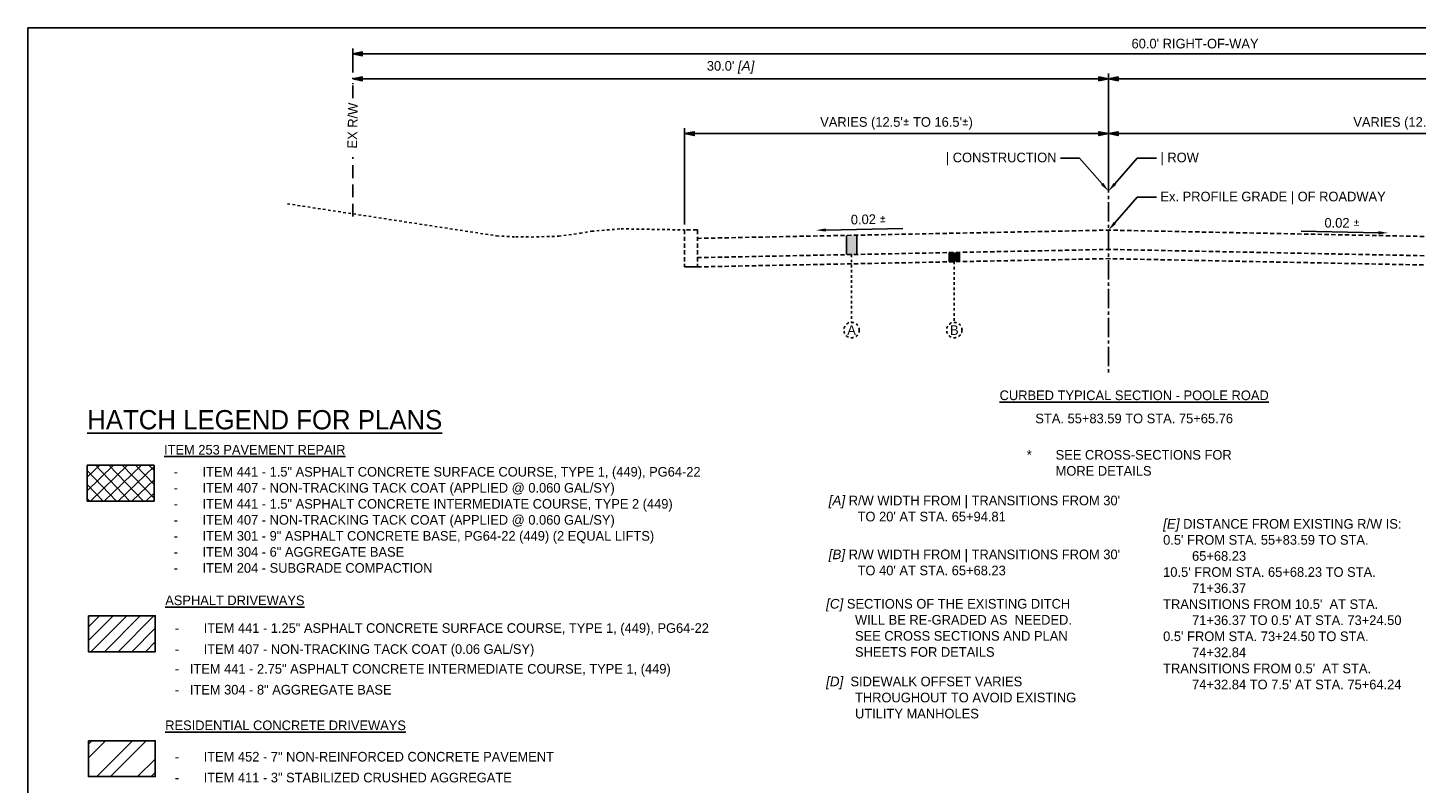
# Model space of a CAD drawing. Header units: feet. Extents: x 19045 to 19260, y 13883 to 14018.
# Tile 2 of 8: x 19045 to 19099, y 13916 to 13945. Entities that reach past the tile are written whole.
import ezdxf
from ezdxf import colors
from ezdxf.entities.mleader import LeaderData, LeaderLine
from ezdxf.enums import TextEntityAlignment as Align
from ezdxf.math import Vec2, Vec3

# ---------------------------------------------------------------- set-up
doc = ezdxf.new("R2010")
doc.units = ezdxf.units.FT
doc.header["$MEASUREMENT"] = 0
for name, pattern in [('CENTER2', [1.125, 0.75, -0.125, 0.125, -0.125]), ('cl5', [25, 1.25, -1.25, 20, -1.25, 1.25]), ('DASHED', [0.75, 0.5, -0.25]), ('DASHED2', [0.375, 0.25, -0.125]), ('OhDOT_USTN2', [0.11, 0.069, -0.041]), ('OhDOT_USTN3', [0.22, 0.165, -0.055])]:
    doc.linetypes.add(name, pattern=pattern)
for name, color, linetype in [('CM_P_Sidewalk', 254, 'Continuous'), ('PF_X_Ground_Line', 3, 'OhDOT_USTN2'), ('PV_P_EOP', 7, 'Continuous'), ('PV_P_Text', 10, 'Continuous'), ('PV_X_EOP', 7, 'OhDOT_USTN3'), ('RW_X_CL_5', 6, 'cl5'), ('RW_X_Right_of_Way', 7, 'ROWEX-COEC'), ('SC_Shading1', 253, 'Continuous')]:
    doc.layers.add(name, color=color, linetype=linetype)
doc.styles.add('Slanted-Normal', font='font31.shx', dxfattribs={"height": 0.125})
doc.styles.get("Standard").update_dxf_attribs({"font": 'font31.shx'})
doc.styles.add('Straight-Normal', font='font30.shx', dxfattribs={"height": 0.14})
doc.linetypes.add('ROWEX-COEC', pattern='A,0.75,-0.05,["Ex R/W",Straight-Normal,S=1,R=0,X=0,Y=-0.06],-0.7,0.75,-0.3,0.75,-0.3,0.75,-0.3,0.75,-0.3', length=5.7)
doc.dimstyles.new('Dec-1  Slanted', dxfattribs={"dimtxt": 0.125, "dimasz": 0.125, "dimexe": 0.07, "dimexo": 0.07, "dimgap": 0.07, "dimtad": 1, "dimdec": 1, "dimzin": 3, "dimdsep": 46, "dimtxsty": 'Slanted-Normal', "dimblk": 'Dim1', "dimcen": 0, "dimclrd": 95, "dimclre": 95, "dimclrt": 7, "dimadec": 1, "dimazin": 3, "dimtfac": 1, "dimtdec": 1, "dimtix": 1, "dimtofl": 0, "dimtmove": 1, "dimatfit": 3, "dimldrblk": 'Dim1', "dimfxl": 1, "dimtolj": 1, "dimtzin": 0, "dimlwd": -1, "dimlwe": -1, "dimarcsym": 0})

# ---------------------------------------------------------------- blocks, each defined once
blk = doc.blocks.new('Dim1')
h = blk.add_hatch(color=4)
h.dxf.hatch_style = 1
h.paths.add_polyline_path([(0, 0), (-1, -0.2), (-1, 0.2)])
at = {"color": 4}
blk.add_lwpolyline([(0, 0), (-1, -0.2), (-1, 0.2), (0, 0)], dxfattribs=at)
blk = doc.blocks.new('*D887')
at = {"layer": 'Defpoints', "color": 0, "transparency": 16777216}
for p in [(19087.192, 13941.042), (19112.192, 13941.042), (19112.192, 13937.116)]:
    blk.add_point(p, dxfattribs=at)
at = {"layer": 'PV_P_Text', "color": 95, "linetype": 'Continuous', "transparency": 16777216}
for p, q in [((19112.192, 13937.326), (19112.192, 13941.252)), ((19087.567, 13941.042), (19111.817, 13941.042))]:
    blk.add_line(p, q, dxfattribs=at)
at = {"layer": 'PV_P_Text', "color": 95, "transparency": 16777216, "xscale": 0.375, "yscale": 0.375, "zscale": 0.375, "rotation": 180}
blk.add_blockref('Dim1', (19087.192, 13941.042), dxfattribs=at)
at = {"layer": 'PV_P_Text', "color": 95, "transparency": 16777216, "xscale": 0.375, "yscale": 0.375, "zscale": 0.375}
blk.add_blockref('Dim1', (19112.192, 13941.042), dxfattribs=at)
at = {"layer": 'PV_P_Text', "color": 7, "transparency": 16777216, "insert": (19099.692, 13941.439), "char_height": 0.375, "attachment_point": 5, "style": 'Slanted-Normal'}
blk.add_mtext("\\A1;VARIES (12.5'{\\fISOCPEUR|b0|i0|c0|p34;%%P} TO 34.5'{\\fISOCPEUR|b0|i0|c0|p34;%%P})", dxfattribs=at)
blk = doc.blocks.new('*D888')
at = {"layer": 'Defpoints', "color": 0, "transparency": 16777216}
for p in [(19070.692, 13941.042), (19087.192, 13941.042), (19070.692, 13937.296)]:
    blk.add_point(p, dxfattribs=at)
at = {"layer": 'PV_P_Text', "color": 95, "linetype": 'Continuous', "transparency": 16777216}
for p, q in [((19070.692, 13937.506), (19070.692, 13941.252)), ((19086.817, 13941.042), (19071.067, 13941.042))]:
    blk.add_line(p, q, dxfattribs=at)
at = {"layer": 'PV_P_Text', "color": 95, "transparency": 16777216, "xscale": 0.375, "yscale": 0.375, "zscale": 0.375, "rotation": 180}
blk.add_blockref('Dim1', (19070.692, 13941.042), dxfattribs=at)
at = {"layer": 'PV_P_Text', "color": 95, "transparency": 16777216, "xscale": 0.375, "yscale": 0.375, "zscale": 0.375}
blk.add_blockref('Dim1', (19087.192, 13941.042), dxfattribs=at)
at = {"layer": 'PV_P_Text', "color": 7, "transparency": 16777216, "insert": (19078.942, 13941.439), "char_height": 0.375, "attachment_point": 5, "style": 'Slanted-Normal'}
blk.add_mtext("\\A1;VARIES (12.5'{\\fISOCPEUR|b0|i0|c0|p34;%%P} TO 16.5'{\\fISOCPEUR|b0|i0|c0|p34;%%P})", dxfattribs=at)
blk = doc.blocks.new('*D908')
at = {"layer": 'Defpoints', "color": 0, "transparency": 16777216}
for p in [(19057.775, 13944.145), (19057.775, 13943.212), (19127.775, 13943.218)]:
    blk.add_point(p, dxfattribs=at)
at = {"layer": 'PV_P_Text', "color": 95, "linetype": 'Continuous', "transparency": 16777216}
for p, q in [((19057.775, 13943.422), (19057.775, 13944.355)), ((19127.4, 13944.145), (19058.15, 13944.145)), ((19127.775, 13943.428), (19127.775, 13944.355))]:
    blk.add_line(p, q, dxfattribs=at)
at = {"layer": 'PV_P_Text', "color": 95, "transparency": 16777216, "xscale": 0.375, "yscale": 0.375, "zscale": 0.375, "rotation": 180}
blk.add_blockref('Dim1', (19057.775, 13944.145), dxfattribs=at)
at = {"layer": 'PV_P_Text', "color": 95, "transparency": 16777216, "xscale": 0.375, "yscale": 0.375, "zscale": 0.375}
blk.add_blockref('Dim1', (19127.775, 13944.145), dxfattribs=at)
at = {"layer": 'PV_P_Text', "color": 7, "transparency": 16777216, "insert": (19090.561, 13944.542), "char_height": 0.375, "attachment_point": 5, "style": 'Slanted-Normal'}
blk.add_mtext("\\A1;60.0' RIGHT-OF-WAY", dxfattribs=at)
blk = doc.blocks.new('*D917')
at = {"layer": 'Defpoints', "color": 0, "transparency": 16777216}
for p in [(19127.775, 13943.174), (19127.775, 13942.27), (19087.192, 13941.746)]:
    blk.add_point(p, dxfattribs=at)
at = {"layer": 'PV_P_Text', "color": 95, "linetype": 'Continuous', "transparency": 16777216}
for p, q in [((19087.192, 13941.956), (19087.192, 13943.384)), ((19087.567, 13943.174), (19127.4, 13943.174)), ((19127.775, 13942.48), (19127.775, 13943.384))]:
    blk.add_line(p, q, dxfattribs=at)
at = {"layer": 'PV_P_Text', "color": 95, "transparency": 16777216, "xscale": 0.375, "yscale": 0.375, "zscale": 0.375, "rotation": 180}
blk.add_blockref('Dim1', (19087.192, 13943.174), dxfattribs=at)
at = {"layer": 'PV_P_Text', "color": 95, "transparency": 16777216, "xscale": 0.375, "yscale": 0.375, "zscale": 0.375}
blk.add_blockref('Dim1', (19127.775, 13943.174), dxfattribs=at)
at = {"layer": 'PV_P_Text', "color": 7, "transparency": 16777216, "insert": (19107.484, 13943.622), "char_height": 0.375, "attachment_point": 5, "style": 'Slanted-Normal'}
blk.add_mtext("\\A1;30.0' {\\fArial|b0|i1|c0|p34;[B]}", dxfattribs=at)
blk = doc.blocks.new('*D918')
at = {"layer": 'Defpoints', "color": 0, "transparency": 16777216}
for p in [(19057.775, 13943.212), (19087.192, 13943.174), (19087.192, 13939.094)]:
    blk.add_point(p, dxfattribs=at)
at = {"layer": 'PV_P_Text', "color": 95, "linetype": 'Continuous', "transparency": 16777216}
for p, q in [((19057.775, 13943.002), (19057.775, 13942.964)), ((19058.15, 13943.174), (19086.817, 13943.174)), ((19087.192, 13939.304), (19087.192, 13943.384))]:
    blk.add_line(p, q, dxfattribs=at)
at = {"layer": 'PV_P_Text', "color": 95, "transparency": 16777216, "xscale": 0.375, "yscale": 0.375, "zscale": 0.375, "rotation": 180}
blk.add_blockref('Dim1', (19057.775, 13943.174), dxfattribs=at)
at = {"layer": 'PV_P_Text', "color": 95, "transparency": 16777216, "xscale": 0.375, "yscale": 0.375, "zscale": 0.375}
blk.add_blockref('Dim1', (19087.192, 13943.174), dxfattribs=at)
at = {"layer": 'PV_P_Text', "color": 7, "transparency": 16777216, "insert": (19072.484, 13943.622), "char_height": 0.375, "attachment_point": 5, "style": 'Slanted-Normal'}
blk.add_mtext("\\A1;30.0' {\\fArial|b0|i1|c0|p34;[A]}", dxfattribs=at)

msp = doc.modelspace()

# ---------------------------------------------------------------- hatches: boundary and pattern name
at = {"layer": 'PV_P_Text'}
h = msp.add_hatch(color=256, dxfattribs=at)
h.dxf.hatch_style = 1
h.paths.add_polyline_path([(19076.992, 13937.082), (19077.392, 13937.09), (19077.392, 13936.34), (19076.992, 13936.332)])
h = msp.add_hatch(color=256, dxfattribs=at)
h.dxf.hatch_style = 1
h.paths.add_polyline_path([(19080.992, 13936.412), (19081.392, 13936.42), (19081.392, 13936.06), (19080.992, 13936.052)])
at = {"layer": 'SC_Shading1'}
h = msp.add_hatch(dxfattribs=at)
h.set_pattern_fill('ANSI37', color=256, scale=3, angle=89)
h.set_pattern_definition([(134, (-59.01568, -57.67143), (-0.269752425, -0.260496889), []), (224, (-59.01568, -57.67143), (0.260496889, -0.269752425), [])])
h.paths.add_polyline_path([(19050.044, 13928.14), (19047.444, 13928.14), (19047.444, 13926.744), (19050.044, 13926.744)])
h = msp.add_hatch(dxfattribs=at)
h.set_pattern_fill('ANSI31', color=256, scale=3)
h.paths.add_polyline_path([(19050.09, 13922.279), (19047.491, 13922.279), (19047.491, 13920.884), (19050.09, 13920.884)])
h = msp.add_hatch(dxfattribs=at)
h.set_pattern_fill('ANSI32', color=256, scale=3)
h.set_pattern_definition([(45, (0, 0.7418), (-0.79549513, 0.79549513), []), (45, (0.5303, 0.7418), (-0.79549513, 0.79549513), [])])
h.paths.add_polyline_path([(19050.09, 13917.419), (19047.491, 13917.419), (19047.491, 13916.023), (19050.09, 13916.023)])

# ---------------------------------------------------------------- linework, layer by layer
at = {"layer": 'PF_X_Ground_Line'}
msp.add_lwpolyline([(19055.235, 13938.311), (19063.378, 13937.063), (19064.121, 13937.024), (19064.73, 13937.018), (19065.793, 13937.049), (19066.623, 13937.162), (19067.074, 13937.243), (19068.222, 13937.336), (19070.692, 13937.296)], dxfattribs=at)
at = {"layer": 'PV_P_EOP', "linetype": 'DASHED'}
for points in [[(19057.775, 13942.417), (19057.775, 13943.212)], [(19057.775, 13937.813), (19057.775, 13940.123)]]:
    msp.add_lwpolyline(points, dxfattribs=at)
at = {"layer": 'PV_P_Text', "linetype": 'ByBlock', "lineweight": -2}
for p, q in [((19076.187, 13937.29), (19079.188, 13937.35)), ((19097.696, 13937.186), (19094.696, 13937.246))]:
    msp.add_line(p, q, dxfattribs=at)
at = {"layer": 'PV_P_Text', "linetype": 'CENTER2'}
msp.add_lwpolyline([(19087.192, 13941.746), (19087.192, 13931.746)], dxfattribs=at)
at = {"layer": 'PV_P_Text'}
for points in [[(19076.992, 13937.082), (19076.992, 13936.332)], [(19077.392, 13937.09), (19077.392, 13936.34)], [(19080.992, 13936.412), (19080.992, 13936.052)], [(19081.392, 13936.42), (19081.392, 13936.06)]]:
    msp.add_lwpolyline(points, dxfattribs=at)
at = {"layer": 'PV_P_Text', "linetype": 'DASHED2', "ltscale": 0.333}
for points in [[(19077.192, 13936.336), (19077.192, 13933.697)], [(19081.192, 13936.056), (19081.192, 13933.697)]]:
    msp.add_lwpolyline(points, dxfattribs=at)
for centre in [(19077.192, 13933.397), (19081.192, 13933.397)]:
    msp.add_circle(centre, 0.3, dxfattribs=at)
at = {"layer": 'PV_P_Text'}
for points in [[(19076.186, 13937.353), (19075.812, 13937.283), (19076.188, 13937.228)], [(19097.697, 13937.248), (19098.071, 13937.178), (19097.695, 13937.123)]]:
    msp.add_solid(points, dxfattribs=at)
at = {"layer": 'PV_X_EOP'}
for points in [[(19071.192, 13937.296), (19070.692, 13937.296), (19070.692, 13935.856)], [(19071.192, 13937.296), (19071.192, 13935.856)], [(19071.192, 13936.966), (19087.192, 13937.286)], [(19112.192, 13936.786), (19087.192, 13937.286)], [(19071.192, 13936.216), (19087.192, 13936.536)], [(19112.192, 13936.036), (19087.192, 13936.536)], [(19071.192, 13935.856), (19087.192, 13936.176)], [(19112.17, 13935.676), (19087.192, 13936.176)]]:
    msp.add_lwpolyline(points, dxfattribs=at)
at = {"layer": 'RW_X_CL_5', "linetype": 'ByBlock'}
msp.add_lwpolyline([(19045.13, 13945.16), (19045.13, 13882.91), (19136.254, 13882.91), (19136.254, 13945.16)], close=True, dxfattribs=at)
at = {"layer": 'RW_X_Right_of_Way'}
msp.add_lwpolyline([(19071.192, 13935.856), (19070.692, 13935.856)], dxfattribs=at)
for points in [[(19047.444, 13928.14), (19050.044, 13928.14), (19050.044, 13926.744), (19047.444, 13926.744)], [(19047.491, 13922.279), (19050.09, 13922.279), (19050.09, 13920.884), (19047.491, 13920.884)], [(19047.491, 13917.419), (19050.09, 13917.419), (19050.09, 13916.023), (19047.491, 13916.023)]]:
    msp.add_lwpolyline(points, close=True, dxfattribs=at)

# ---------------------------------------------------------------- texts
at = {"insert": (19088.192, 13930.857), "char_height": 0.375, "width": 29.24884, "attachment_point": 5, "style": 'Slanted-Normal'}
msp.add_mtext('{\\LCURBED TYPICAL SECTION - POOLE ROAD}', dxfattribs=at)
at = {"layer": 'CM_P_Sidewalk', "char_height": 0.375, "attachment_point": 4}
for s, width, insert in [('\\pxi-3,l4,t4;*^ISEE CROSS-SECTIONS FOR MORE DETAILS', 9.02235, (19083.634, 13928.229)), ("\\pxi-3,l4,t4;{\\fArial|b0|i1|c0|p34;[A]} R/W WIDTH FROM | TRANSITIONS FROM 30' TO 20' AT STA. 65+94.81", 11.68127, (19075.927, 13926.451)), ("\\pxi-3,l4,t4;{\\fArial|b0|i1|c0|p34;[E]} DISTANCE FROM EXISTING R/W IS:\\P0.5' FROM STA. 55+83.59 TO STA. 65+68.23\\P10.5' FROM STA. 65+68.23 TO STA. 71+36.37\\PTRANSITIONS FROM 10.5'  AT STA. 71+36.37 TO 0.5' AT STA. 73+24.50\\P0.5' FROM STA. 73+24.50 TO STA. 74+32.84 \\PTRANSITIONS FROM 0.5'  AT STA. 74+32.84 TO 7.5' AT STA. 75+64.24", 9.63446, (19088.944, 13922.73)), ("\\pxi-3,l4,t4;{\\fArial|b0|i1|c0|p34;[B]} R/W WIDTH FROM | TRANSITIONS FROM 30' TO 40' AT STA. 65+68.23", 11.68127, (19075.927, 13924.354)), ('\\pxi-3,l4,t4;{\\fArial|b0|i1|c0|p34;[C]} SECTIONS OF THE EXISTING DITCH WILL BE RE-GRADED AS  NEEDED. SEE CROSS SECTIONS AND PLAN SHEETS FOR DETAILS ', 10.70436, (19075.826, 13921.808)), ('\\pxi-3,l4,t4;{\\fArial|b0|i1|c0|p34;[D]}  SIDEWALK OFFSET VARIES THROUGHOUT TO AVOID EXISTING UTILITY MANHOLES ', 10.70436, (19075.826, 13919.097))]:
    msp.add_mtext_dynamic_manual_height_columns(s, width=width, gutter_width=42, heights=[0], dxfattribs=dict(at, insert=insert))
at = {"layer": 'PV_P_Text', "style": 'Slanted-Normal'}
for s, p in [('-   ITEM 441 - 2.75" ASPHALT CONCRETE INTERMEDIATE COURSE, TYPE 1, (449)', (19050.854, 13920.216)), ('-   ITEM 304 - 8" AGGREGATE BASE', (19050.854, 13919.404))]:
    msp.add_text(s, height=0.37406, dxfattribs=at).set_placement(p, align=Align.MIDDLE_LEFT)
at = {"layer": 'PV_P_Text', "char_height": 0.375, "attachment_point": 5, "style": 'Slanted-Normal'}
for s, insert, width, rotation in [('EX R/W', (19057.775, 13941.353), 2.18377, 88.8542), ('0.02 {\\fISOCPEUR|b0|i0|c0|p34;%%P}', (19077.849, 13937.707), 29.24884, 1.2819)]:
    msp.add_mtext(s, dxfattribs=dict(at, insert=insert, width=width, rotation=rotation))
at = {"layer": 'PV_P_Text', "style": 'Slanted-Normal'}
for s, insert, char_height, width, attachment_point in [('0.02 {\\fISOCPEUR|b0|i0|c0|p34;%%P}', (19096.283, 13937.568), 0.375, 29.24884, 5), ('STA. 55+83.59 TO STA. 75+65.76', (19088.192, 13929.956), 0.375, 29.24884, 5), ('{\\LITEM 253 PAVEMENT REPAIR}', (19050.434, 13928.738), 0.37406, 19.41191, 4), ('\\pxi-3,l4,t4;-^IITEM 441 - 1.5" ASPHALT CONCRETE SURFACE COURSE, TYPE 1, (449), PG64-22\\P-^IITEM 407 - NON-TRACKING TACK COAT (APPLIED @ 0.060 GAL/SY)\\P-^IITEM 441 - 1.5" ASPHALT CONCRETE INTERMEDIATE COURSE, TYPE 2 (449)\\P-^IITEM 407 - NON-TRACKING TACK COAT (APPLIED @ 0.060 GAL/SY)\\P-^IITEM 301 - 9" ASPHALT CONCRETE BASE, PG64-22 (449) (2 EQUAL LIFTS)\\P-^IITEM 304 - 6" AGGREGATE BASE\\P-^IITEM 204 - SUBGRADE COMPACTION', (19050.434, 13926.01), 0.37406, 28.98208, 4), ('{\\LASPHALT DRIVEWAYS}', (19050.48, 13922.878), 0.37406, 19.41191, 4), ('\\pxi-3,l4,t4;-^IITEM 441 - 1.25" ASPHALT CONCRETE SURFACE COURSE, TYPE 1, (449), PG64-22', (19050.48, 13921.747), 0.37406, 50.3615, 4), ('\\pxi-3,l4,t4;-^IITEM 407 - NON-TRACKING TACK COAT (0.06 GAL/SY)', (19050.48, 13920.929), 0.37406, 27.84613, 4), ('{\\LRESIDENTIAL CONCRETE DRIVEWAYS}', (19050.48, 13918.017), 0.37406, 19.41191, 4), ('\\pxi-3,l4,t4;- ^IITEM 452 - 7" NON-REINFORCED CONCRETE PAVEMENT', (19050.48, 13916.794), 0.37406, 50.3615, 4), ('\\pxi-3,l4,t4;-^IITEM 411 - 3" STABILIZED CRUSHED AGGREGATE', (19050.48, 13915.982), 0.37406, 28.98208, 4)]:
    msp.add_mtext(s, dxfattribs=dict(at, insert=insert, char_height=char_height, width=width, attachment_point=attachment_point))
for s, width, gutter_width, insert, char_height, attachment_point in [('A', 2.46234, 0.625, (19077.192, 13933.397), 0.375, 5), ('B', 2.46234, 0.625, (19081.192, 13933.397), 0.375, 5), ('{\\LHATCH LEGEND FOR PLANS}', 47.39449, 1.875, (19047.444, 13929.904), 0.74984, 4)]:
    msp.add_mtext_dynamic_manual_height_columns(s, width=width, gutter_width=gutter_width, heights=[0], dxfattribs=dict(at, insert=insert, char_height=char_height, attachment_point=attachment_point))

# ---------------------------------------------------------------- dimensions: what is measured, and where the dimension line sits
at = {"layer": 'PV_P_Text'}
dim = msp.add_linear_dim(base=(19057.775, 13944.145), p1=(19127.775, 13943.218), p2=(19057.775, 13943.212), text="60.0' RIGHT-OF-WAY", dimstyle='Dec-1  Slanted', override={"dimpost": "'"}, dxfattribs=at)
dim.commit()
dim.dimension.update_dxf_attribs({"geometry": '*D908', "text_midpoint": (19090.561, 13944.145), "dimtype": 160})
for base, p1, p2, text, picture, middle in [((19087.192, 13943.174), (19057.775, 13943.212), (19087.192, 13939.094), "30.0' {\\fArial|b0|i1|c0|p34;[A]}", '*D918', (19072.484, 13943.622)), ((19127.775, 13943.174), (19087.192, 13941.746), (19127.775, 13942.27), "30.0' {\\fArial|b0|i1|c0|p34;[B]}", '*D917', (19107.484, 13943.622)), ((19070.692, 13941.042), (19087.192, 13941.042), (19070.692, 13937.296), "VARIES (12.5'{\\fISOCPEUR|b0|i0|c0|p34;%%P} TO 16.5'{\\fISOCPEUR|b0|i0|c0|p34;%%P})", '*D888', (19078.942, 13941.439)), ((19112.192, 13941.042), (19087.192, 13941.042), (19112.192, 13937.116), "VARIES (12.5'{\\fISOCPEUR|b0|i0|c0|p34;%%P} TO 34.5'{\\fISOCPEUR|b0|i0|c0|p34;%%P})", '*D887', (19099.692, 13941.439))]:
    dim = msp.add_linear_dim(base=base, p1=p1, p2=p2, text=text, dimstyle='Dec-1  Slanted', override={"dimpost": "'"}, dxfattribs=at)
    dim.commit()
    dim.dimension.update_dxf_attribs({"geometry": picture, "text_midpoint": middle})

# ---------------------------------------------------------------- leaders
at = {"layer": 'RW_X_Right_of_Way'}
ml = msp.add_multileader_mtext('Standard', dxfattribs=at)
ml.set_content('| CONSTRUCTION ', color=256, style='Slanted-Normal')
ml.set_leader_properties()
ml.build(insert=Vec2(0, 0))
ml.multileader.update_dxf_attribs({"dogleg_length": 0.25, "arrow_head_size": 0.375, "scale": 3})
ctx = ml.context
ctx.base_point, ctx.scale, ctx.char_height, ctx.arrow_head_size, ctx.landing_gap_size, ctx.plane_origin = Vec3(19080.261, 13940.082), 3, 0.375, 0.375, 0.15, Vec3(19083.503, 13938.778)
ctx.text_align_type = 2
notes = []
notes.append((ctx, [(1, (1, 1, 0), (19086.07, 13940.082), (-1, 0), 0.75, [(0, [(19087.192, 13938.805)], 0, [])])]))
ctx.mtext.insert, ctx.mtext.alignment, ctx.mtext.flow_direction = Vec3(19085.17, 13940.301), 3, 5
ml = msp.add_multileader_mtext('Standard', dxfattribs=at)
ml.set_content('| ROW ', color=256, style='Slanted-Normal')
ml.set_leader_properties()
ml.build(insert=Vec2(0, 0))
ml.multileader.update_dxf_attribs({"dogleg_length": 0.25, "arrow_head_size": 0.375, "scale": 3})
ctx = ml.context
ctx.base_point, ctx.scale, ctx.char_height, ctx.arrow_head_size, ctx.landing_gap_size, ctx.plane_origin = Vec3(19089.064, 13940.082), 3, 0.375, 0.375, 0.15, Vec3(19087.248, 13938.778)
notes.append((ctx, [(0, (1, 1, 0), (19088.314, 13940.082), (1, 0), 0.75, [(0, [(19087.192, 13938.805)], 0, [])])]))
ctx.mtext.insert, ctx.mtext.flow_direction = Vec3(19089.214, 13940.301), 5
ml = msp.add_multileader_mtext('Standard', dxfattribs=at)
ml.set_content('Ex. PROFILE GRADE | OF ROADWAY  ', color=256, style='Slanted-Normal')
ml.set_leader_properties()
ml.build(insert=Vec2(0, 0))
ml.multileader.update_dxf_attribs({"dogleg_length": 0.25, "arrow_head_size": 0.375, "scale": 3})
ctx = ml.context
ctx.base_point, ctx.scale, ctx.char_height, ctx.arrow_head_size, ctx.landing_gap_size, ctx.plane_origin = Vec3(19089.064, 13938.564), 3, 0.375, 0.375, 0.15, Vec3(19087.248, 13937.26)
notes.append((ctx, [(0, (1, 1, 0), (19088.314, 13938.564), (1, 0), 0.75, [(0, [(19087.192, 13937.286)], 0, [])])]))
ctx.mtext.insert, ctx.mtext.flow_direction = Vec3(19089.214, 13938.782), 5
for ctx, leaders in notes:
    for number, flags, end, landing, length, lines in leaders:
        leader = LeaderData()
        leader.index, (leader.has_last_leader_line, leader.has_dogleg_vector, leader.attachment_direction) = number, flags
        leader.last_leader_point, leader.dogleg_vector, leader.dogleg_length = Vec3(end), Vec3(landing), length
        for number, points, colour, breaks in lines:
            line = LeaderLine()
            line.index, line.vertices, line.color, line.breaks = number, Vec3.list(points), colors.encode_raw_color(colour), breaks
            leader.lines.append(line)
        ctx.leaders.append(leader)

doc.saveas('drawing.dxf')
